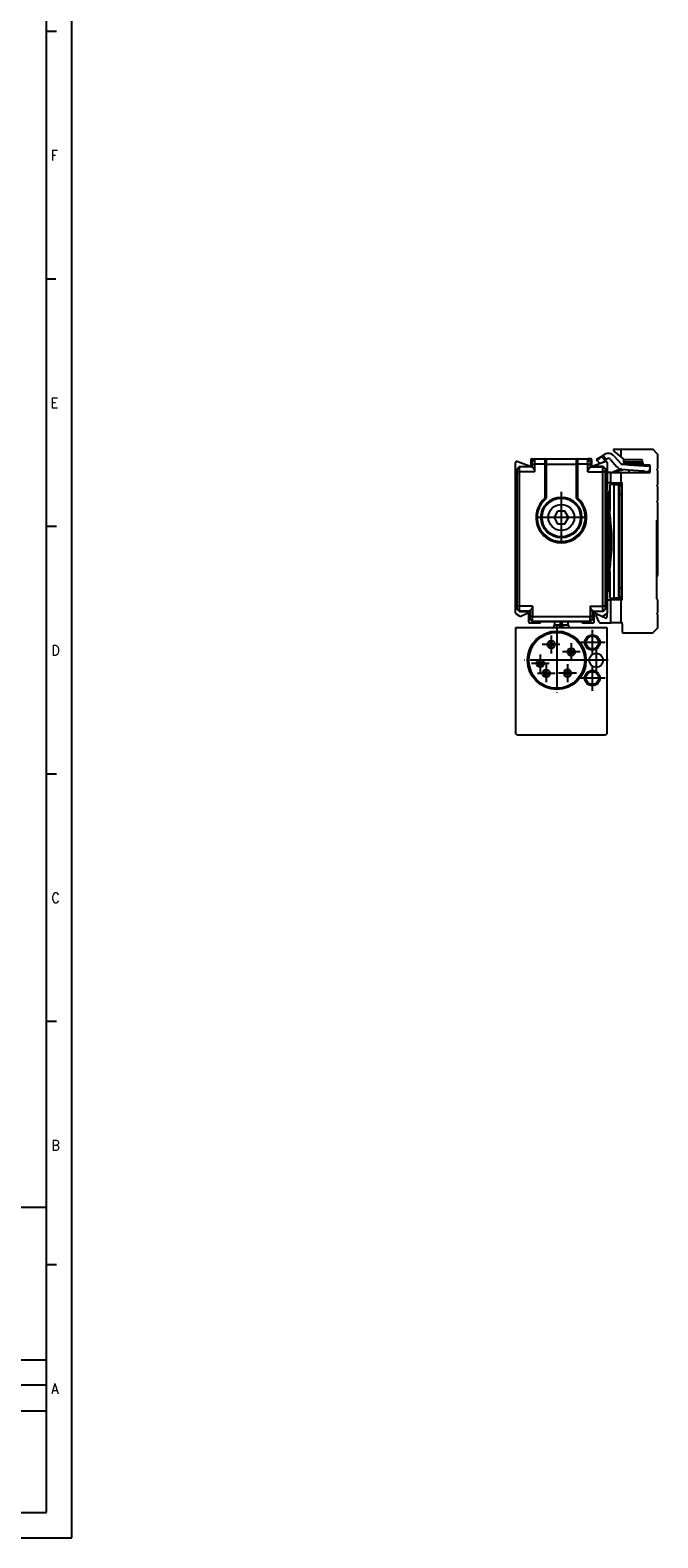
# Model space of a CAD drawing. Header units: millimetres. Extents: x -746 to 1306, y -530 to 1000.
# Tile 17 of 50: x 86 to 210, y -92 to 204. Entities that reach past the tile are written whole.
import ezdxf

# ---------------------------------------------------------------- set-up
doc = ezdxf.new("R2010")
doc.units = ezdxf.units.MM
doc.linetypes.add('DOT_CENTER', pattern=[14, 12, -1, 0, -1])
doc.layers.add('1', color=7, linetype='Continuous')
doc.styles.add('CONVERTER_12', font='txt.shx', dxfattribs={"width": 0.9})

# ---------------------------------------------------------------- blocks, each defined once
blk = doc.blocks.new('REGLA_SV2-920-T__38', base_point=(181.75, 87.75))
at = {"color": 7, "linetype": 'Continuous'}
for p, q in [((181.75, 89.65), (181.75, 119.26)), ((184.48, 118.55), (182.02, 119.45)), ((184.75, 119.75), (184.75, 118.74)), ((184.95, 119.95), (185.5, 119.95)), ((185.5, 119.95), (185, 119.45)), ((185, 118.45), (185, 119.45)), ((185.5, 119.95), (187.57, 119.95)), ((187.57, 119.95), (193.93, 119.95)), ((187.75, 118.95), (187.75, 112.23)), ((193.75, 112.23), (193.75, 118.95)), ((193.93, 119.95), (196, 119.95)), ((196, 119.95), (196.5, 119.45)), ((196.55, 119.95), (196, 119.95)), ((196.5, 118.45), (196.5, 119.45)), ((196.75, 118.74), (196.75, 119.75)), ((199.48, 119.45), (197.02, 118.55)), ((199.75, 119.26), (199.75, 117.05)), ((182.5, 118.45), (182, 117.95)), ((182, 90.45), (182, 117.95)), ((182.5, 118.45), (185, 118.45)), ((185, 118.45), (185.04, 118.42)), ((196.5, 118.45), (196.46, 118.42)), ((199, 118.45), (196.5, 118.45)), ((199.5, 117.95), (199, 118.45)), ((199.5, 90.45), (199.5, 117.95)), ((199.75, 117.05), (199.75, 115.45)), ((199.75, 115.45), (199.75, 113.75)), ((199.75, 113.35), (199.75, 92.05)), ((190.03, 109.7), (189.31, 108.45)), ((191.47, 109.7), (190.03, 109.7)), ((192.19, 108.45), (191.47, 109.7)), ((189.31, 108.45), (190.03, 107.2)), ((190.03, 107.2), (191.47, 107.2)), ((191.47, 107.2), (192.19, 108.45)), ((199.75, 92.05), (199.75, 89.65)), ((181.85, 89.48), (182.57, 89.06)), ((182, 90.45), (182.5, 89.95)), ((182.5, 89.95), (184.55, 89.95)), ((182.75, 89.05), (184.01, 89.64)), ((184.29, 89.46), (184.29, 87.95)), ((184.55, 89.95), (184.59, 89.99)), ((184.55, 88.45), (184.55, 89.95)), ((196.95, 89.95), (196.91, 89.99)), ((199, 89.95), (196.95, 89.95)), ((196.95, 88.45), (196.95, 89.95)), ((197.21, 87.95), (197.21, 89.46)), ((197.49, 89.64), (197.9, 89.44)), ((197.9, 89.44), (198.75, 89.05)), ((198.93, 89.06), (199.65, 89.48)), ((199, 89.95), (199.5, 90.45)), ((184.49, 87.75), (186.52, 87.75)), ((184.55, 88.45), (185.05, 87.95)), ((186.72, 87.95), (185.05, 87.95)), ((194.78, 87.95), (186.72, 87.95)), ((196.45, 87.95), (194.78, 87.95)), ((194.98, 87.75), (197.01, 87.75)), ((196.95, 88.45), (196.45, 87.95))]:
    blk.add_line(p, q, dxfattribs=at)
at = {"color": 3, "linetype": 'Continuous'}
for p, q in [((185.54, 119.92), (185.04, 119.42)), ((185.04, 118.92), (185.55, 118.92)), ((187.54, 119.92), (185.54, 119.92)), ((187.53, 118.92), (185.55, 118.92)), ((187.53, 118.92), (187.53, 112.24)), ((187.54, 119.92), (187.57, 119.95)), ((187.73, 118.92), (187.73, 112.24)), ((187.74, 119.72), (187.76, 119.73)), ((187.75, 118.95), (193.75, 118.95)), ((193.74, 119.73), (193.76, 119.72)), ((193.77, 112.24), (193.77, 118.92)), ((193.93, 119.95), (193.96, 119.92)), ((195.96, 119.92), (193.96, 119.92)), ((193.97, 112.24), (193.97, 118.92)), ((195.95, 118.92), (193.97, 118.92)), ((195.95, 118.92), (196.46, 118.92)), ((196.46, 119.42), (195.96, 119.92)), ((182.54, 118.42), (182.04, 117.92)), ((182.55, 117.42), (182.04, 117.42)), ((185.04, 118.42), (182.54, 118.42)), ((185.55, 117.42), (182.55, 117.42)), ((195.95, 117.42), (198.95, 117.42)), ((196.46, 118.42), (198.96, 118.42)), ((199.46, 117.42), (198.95, 117.42)), ((199.46, 117.92), (198.96, 118.42)), ((187.68, 112.17), (187.62, 112.13)), ((187.66, 112.09), (187.71, 112.16)), ((187.68, 112.17), (187.67, 112.24)), ((187.71, 112.16), (187.73, 112.24)), ((193.77, 112.24), (193.79, 112.16)), ((193.79, 112.16), (193.84, 112.09)), ((193.82, 112.17), (193.83, 112.24)), ((193.82, 112.17), (193.88, 112.13)), ((182.55, 90.99), (182.04, 90.99)), ((182.54, 89.99), (182.04, 90.49)), ((184.59, 89.99), (182.54, 89.99)), ((185.1, 90.99), (182.55, 90.99)), ((185.1, 88.99), (184.59, 88.99)), ((185.1, 88.99), (196.4, 88.99)), ((196.4, 90.99), (198.95, 90.99)), ((196.91, 88.99), (196.4, 88.99)), ((196.91, 89.99), (198.96, 89.99)), ((199.46, 90.99), (198.95, 90.99)), ((198.96, 89.99), (199.46, 90.49)), ((184.59, 88.49), (185.09, 87.99)), ((185.09, 87.99), (196.41, 87.99)), ((196.41, 87.99), (196.91, 88.49))]:
    blk.add_line(p, q, dxfattribs=at)
at = {"color": 7, "linetype": 'Continuous'}
for radius in [4, 3.8, 2.55]:
    blk.add_circle((190.75, 108.45), radius, dxfattribs=at)
for centre, radius, start, end in [((181.95, 119.26), 0.2, 70, 180), ((184.55, 118.74), 0.2, 250, 0), ((184.95, 119.75), 0.2, 90, 180), ((187.55, 119.74), 0.202, 357.5161, 86.5244), ((193.95, 119.74), 0.202, 93.4756, 182.4839), ((196.55, 119.75), 0.2, 360, 90), ((196.95, 118.74), 0.2, 180, 290), ((199.55, 119.26), 0.2, 0, 110), ((184.55, 117.41), 0.998, 0.2188, 60.6459), ((196.95, 117.41), 0.998, 119.3541, 179.7812), ((199.75, 113.55), 0.2, 90, 270), ((190.75, 108.45), 4.77, 130.3777, 49.5869), ((190.75, 108.45), 4.75, 130.2754, 49.7246), ((187.55, 112.23), 0.2, 310.3092, 359.9662), ((193.95, 112.23), 0.203, 180.429, 229.2956), ((181.95, 89.65), 0.2, 180, 240), ((182.67, 89.24), 0.2, 240, 295), ((184.09, 89.46), 0.2, 360, 115), ((184.1, 90.99), 0.998, 299.3541, 359.7812), ((197.4, 90.99), 0.998, 180.2188, 240.6459), ((197.41, 89.46), 0.2, 65, 180), ((198.83, 89.24), 0.2, 245, 300), ((199.55, 89.65), 0.2, 300, 360), ((184.49, 87.95), 0.2, 180, 270), ((186.52, 87.95), 0.2, 270, 360), ((194.98, 87.95), 0.2, 180, 270), ((197.01, 87.95), 0.2, 270, 360)]:
    blk.add_arc(centre, radius, start, end, dxfattribs=at)
at = {"color": 3, "linetype": 'Continuous'}
for centre, radius, start, end in [((187.54, 119.72), 0.2, 0.0175, 89.9825), ((193.96, 119.72), 0.2, 90.0175, 179.9825), ((190.75, 108.45), 4.97, 130.4063, 49.5937)]:
    blk.add_arc(centre, radius, start, end, dxfattribs=at)
at = {"color": 7, "linetype": 'Continuous'}
for points, knots in [([(185, 119.45), (185, 119.45), (185.01, 119.44), (185.02, 119.43), (185.03, 119.43), (185.03, 119.42), (185.04, 119.42)], [0, 0, 0, 0, 0.00925697, 0.02468526, 0.04034847, 0.04973271, 0.04973271, 0.04973271, 0.04973271]), ([(185.04, 118.92), (185.04, 118.98), (185.04, 119.1), (185.04, 119.24), (185.04, 119.34), (185.04, 119.4), (185.04, 119.42)], [0, 0, 0, 0, 0.1875059, 0.3486005, 0.4340972, 0.4999579, 0.4999579, 0.4999579, 0.4999579]), ([(185.04, 118.42), (185.04, 118.5), (185.04, 118.67), (185.04, 118.83), (185.04, 118.92)], [0, 0, 0, 0, 0.2501851, 0.5002643, 0.5002643, 0.5002643, 0.5002643]), ([(185.5, 119.95), (185.5, 119.95), (185.51, 119.94), (185.52, 119.93), (185.53, 119.92), (185.53, 119.92), (185.54, 119.92)], [0, 0, 0, 0, 0.00925697, 0.02468526, 0.04148451, 0.05200478, 0.05200478, 0.05200478, 0.05200478]), ([(185.55, 118.92), (185.55, 118.96), (185.55, 119.06), (185.55, 119.23), (185.55, 119.41), (185.55, 119.59), (185.55, 119.72), (185.54, 119.81), (185.54, 119.87), (185.54, 119.9), (185.54, 119.91), (185.54, 119.92)], [0, 0, 0, 0, 0.1401138, 0.2779513, 0.5075168, 0.7052841, 0.8132446, 0.8983475, 0.9588548, 0.9884057, 0.9985498, 0.9985498, 0.9985498, 0.9985498]), ([(187.76, 119.73), (187.75, 119.62), (187.75, 119.36), (187.75, 119.09), (187.75, 118.95)], [0, 0, 0, 0, 0.3500706, 0.7895078, 0.7895078, 0.7895078, 0.7895078]), ([(193.75, 118.95), (193.75, 119.09), (193.75, 119.36), (193.75, 119.62), (193.74, 119.73)], [0, 0, 0, 0, 0.4394373, 0.7895078, 0.7895078, 0.7895078, 0.7895078]), ([(195.95, 118.92), (195.95, 118.96), (195.95, 119.06), (195.95, 119.23), (195.95, 119.41), (195.95, 119.59), (195.95, 119.72), (195.96, 119.81), (195.96, 119.87), (195.96, 119.9), (195.96, 119.91), (195.96, 119.92)], [0, 0, 0, 0, 0.1401138, 0.2779513, 0.5075168, 0.7052841, 0.8132446, 0.8983475, 0.9588548, 0.9884057, 0.9985498, 0.9985498, 0.9985498, 0.9985498]), ([(196, 119.95), (196, 119.95), (195.99, 119.94), (195.98, 119.93), (195.97, 119.92), (195.97, 119.92), (195.96, 119.92)], [0, 0, 0, 0, 0.00925697, 0.02468526, 0.04148451, 0.05200478, 0.05200478, 0.05200478, 0.05200478]), ([(196.5, 119.45), (196.5, 119.45), (196.49, 119.44), (196.48, 119.43), (196.47, 119.43), (196.47, 119.42), (196.46, 119.42)], [0, 0, 0, 0, 0.00925697, 0.02468526, 0.04034847, 0.04973271, 0.04973271, 0.04973271, 0.04973271]), ([(196.46, 118.92), (196.46, 118.98), (196.46, 119.1), (196.46, 119.24), (196.46, 119.34), (196.46, 119.4), (196.46, 119.42)], [0, 0, 0, 0, 0.1875059, 0.3486005, 0.4340972, 0.4999579, 0.4999579, 0.4999579, 0.4999579]), ([(196.46, 118.42), (196.46, 118.5), (196.46, 118.67), (196.46, 118.83), (196.46, 118.92)], [0, 0, 0, 0, 0.2501851, 0.5002643, 0.5002643, 0.5002643, 0.5002643]), ([(182, 117.95), (182, 117.95), (182.01, 117.94), (182.02, 117.93), (182.03, 117.93), (182.03, 117.92), (182.04, 117.92)], [0, 0, 0, 0, 0.00925697, 0.02468526, 0.04034847, 0.04973271, 0.04973271, 0.04973271, 0.04973271]), ([(182.04, 117.42), (182.04, 117.48), (182.04, 117.6), (182.04, 117.74), (182.04, 117.84), (182.04, 117.9), (182.04, 117.92)], [0, 0, 0, 0, 0.1875292, 0.3485991, 0.4340958, 0.4999565, 0.4999565, 0.4999565, 0.4999565]), ([(182.04, 90.99), (182.04, 93.19), (182.04, 97.6), (182.04, 104.2), (182.04, 110.81), (182.04, 115.21), (182.04, 117.42)], [0, 0, 0, 0, 6.607471, 13.21494, 19.822409, 26.42988, 26.42988, 26.42988, 26.42988]), ([(182.5, 118.45), (182.5, 118.45), (182.51, 118.44), (182.52, 118.43), (182.53, 118.43), (182.53, 118.42), (182.54, 118.42)], [0, 0, 0, 0, 0.00925697, 0.02468526, 0.04037778, 0.04979131, 0.04979131, 0.04979131, 0.04979131]), ([(182.55, 117.42), (182.55, 117.46), (182.55, 117.56), (182.55, 117.73), (182.55, 117.91), (182.55, 118.11), (182.54, 118.26), (182.54, 118.35), (182.54, 118.4), (182.54, 118.41), (182.54, 118.42)], [0, 0, 0, 0, 0.140114, 0.277951, 0.507517, 0.705284, 0.858762, 0.958853, 0.989249, 1.000271, 1.000271, 1.000271, 1.000271]), ([(185.04, 118.28), (185.04, 118.31), (185.04, 118.35), (185.04, 118.4), (185.04, 118.42)], [0, 0, 0, 0, 0.0759611, 0.1341602, 0.1341602, 0.1341602, 0.1341602]), ([(196.46, 118.28), (196.46, 118.31), (196.46, 118.35), (196.46, 118.4), (196.46, 118.42)], [0, 0, 0, 0, 0.0669414, 0.1342792, 0.1342792, 0.1342792, 0.1342792]), ([(198.95, 117.42), (198.95, 117.46), (198.95, 117.56), (198.95, 117.73), (198.95, 117.91), (198.95, 118.11), (198.96, 118.26), (198.96, 118.35), (198.96, 118.4), (198.96, 118.41), (198.96, 118.42)], [0, 0, 0, 0, 0.140114, 0.277951, 0.507517, 0.705284, 0.858762, 0.958853, 0.989249, 1.000271, 1.000271, 1.000271, 1.000271]), ([(198.96, 118.42), (198.97, 118.42), (198.97, 118.43), (198.98, 118.43), (198.99, 118.44), (199, 118.45), (199, 118.45)], [0, 0, 0, 0, 0.00941354, 0.02510606, 0.04053434, 0.04979131, 0.04979131, 0.04979131, 0.04979131]), ([(199.46, 117.92), (199.47, 117.92), (199.47, 117.93), (199.48, 117.93), (199.49, 117.94), (199.5, 117.95), (199.5, 117.95)], [0, 0, 0, 0, 0.00938424, 0.02504745, 0.04047574, 0.04973271, 0.04973271, 0.04973271, 0.04973271]), ([(199.46, 117.42), (199.46, 117.48), (199.46, 117.6), (199.46, 117.74), (199.46, 117.84), (199.46, 117.9), (199.46, 117.92)], [0, 0, 0, 0, 0.1875292, 0.3485991, 0.4340958, 0.4999565, 0.4999565, 0.4999565, 0.4999565]), ([(199.46, 90.99), (199.46, 93.19), (199.46, 97.6), (199.46, 104.2), (199.46, 110.81), (199.46, 115.21), (199.46, 117.42)], [0, 0, 0, 0, 6.607471, 13.21494, 19.822409, 26.42988, 26.42988, 26.42988, 26.42988]), ([(182, 90.45), (182, 90.45), (182.01, 90.46), (182.02, 90.47), (182.03, 90.48), (182.03, 90.49), (182.04, 90.49)], [0, 0, 0, 0, 0.00925697, 0.02468526, 0.04034847, 0.0497327, 0.0497327, 0.0497327, 0.0497327]), ([(182.04, 90.49), (182.04, 90.51), (182.04, 90.56), (182.04, 90.66), (182.04, 90.81), (182.04, 90.93), (182.04, 90.99)], [0, 0, 0, 0, 0.0658608, 0.1513568, 0.3124262, 0.4999565, 0.4999565, 0.4999565, 0.4999565]), ([(182.5, 89.95), (182.5, 89.95), (182.51, 89.96), (182.52, 89.97), (182.53, 89.98), (182.53, 89.99), (182.54, 89.99)], [0, 0, 0, 0, 0.00925697, 0.02468526, 0.04037778, 0.04979131, 0.04979131, 0.04979131, 0.04979131]), ([(182.54, 89.99), (182.54, 89.99), (182.54, 90), (182.54, 90.05), (182.54, 90.15), (182.55, 90.3), (182.55, 90.49), (182.55, 90.68), (182.55, 90.85), (182.55, 90.94), (182.55, 90.99)], [0, 0, 0, 0, 0.011021, 0.041418, 0.141509, 0.294986, 0.492754, 0.722319, 0.860157, 1.000271, 1.000271, 1.000271, 1.000271]), ([(184.59, 89.99), (184.59, 90.01), (184.59, 90.05), (184.59, 90.1), (184.59, 90.12)], [0, 0, 0, 0, 0.058199, 0.1341602, 0.1341602, 0.1341602, 0.1341602]), ([(184.59, 89.99), (184.59, 89.82), (184.59, 89.49), (184.59, 89.15), (184.59, 88.99)], [0, 0, 0, 0, 0.500188, 1.000209, 1.000209, 1.000209, 1.000209]), ([(184.59, 88.49), (184.59, 88.51), (184.59, 88.56), (184.59, 88.66), (184.59, 88.81), (184.59, 88.93), (184.59, 88.99)], [0, 0, 0, 0, 0.0658582, 0.1513568, 0.312444, 0.4999575, 0.4999575, 0.4999575, 0.4999575]), ([(185.09, 87.99), (185.09, 87.99), (185.09, 88), (185.09, 88.05), (185.09, 88.15), (185.1, 88.3), (185.1, 88.49), (185.1, 88.68), (185.1, 88.85), (185.1, 88.94), (185.1, 88.99)], [0, 0, 0, 0, 0.011021, 0.041418, 0.141509, 0.294986, 0.492754, 0.722319, 0.860157, 1.000271, 1.000271, 1.000271, 1.000271]), ([(196.41, 87.99), (196.41, 87.99), (196.41, 88), (196.41, 88.05), (196.41, 88.15), (196.4, 88.3), (196.4, 88.49), (196.4, 88.68), (196.4, 88.85), (196.4, 88.94), (196.4, 88.99)], [0, 0, 0, 0, 0.011021, 0.041418, 0.141509, 0.294986, 0.492754, 0.722319, 0.860157, 1.000271, 1.000271, 1.000271, 1.000271]), ([(196.91, 89.99), (196.91, 89.99), (196.91, 90), (196.91, 90.03), (196.91, 90.07), (196.91, 90.1), (196.91, 90.12)], [0, 0, 0, 0, 0.0116247, 0.0364995, 0.0780001, 0.134224, 0.134224, 0.134224, 0.134224]), ([(196.91, 89.99), (196.91, 89.82), (196.91, 89.49), (196.91, 89.15), (196.91, 88.99)], [0, 0, 0, 0, 0.500188, 1.000209, 1.000209, 1.000209, 1.000209]), ([(196.91, 88.49), (196.91, 88.51), (196.91, 88.56), (196.91, 88.66), (196.91, 88.81), (196.91, 88.93), (196.91, 88.99)], [0, 0, 0, 0, 0.0658582, 0.1513568, 0.3124441, 0.4999575, 0.4999575, 0.4999575, 0.4999575]), ([(198.96, 89.99), (198.96, 89.99), (198.96, 90), (198.96, 90.05), (198.96, 90.15), (198.95, 90.3), (198.95, 90.49), (198.95, 90.68), (198.95, 90.85), (198.95, 90.94), (198.95, 90.99)], [0, 0, 0, 0, 0.011021, 0.041418, 0.141509, 0.294986, 0.492754, 0.722319, 0.860157, 1.000271, 1.000271, 1.000271, 1.000271]), ([(198.96, 89.99), (198.97, 89.99), (198.97, 89.98), (198.98, 89.97), (198.99, 89.96), (199, 89.95), (199, 89.95)], [0, 0, 0, 0, 0.00941354, 0.02510606, 0.04053434, 0.04979131, 0.04979131, 0.04979131, 0.04979131]), ([(199.46, 90.49), (199.46, 90.51), (199.46, 90.56), (199.46, 90.66), (199.46, 90.81), (199.46, 90.93), (199.46, 90.99)], [0, 0, 0, 0, 0.0658608, 0.1513568, 0.3124262, 0.4999565, 0.4999565, 0.4999565, 0.4999565]), ([(199.46, 90.49), (199.47, 90.49), (199.47, 90.48), (199.48, 90.47), (199.49, 90.46), (199.5, 90.46), (199.5, 90.45)], [0, 0, 0, 0, 0.00938423, 0.02504745, 0.03430442, 0.0497327, 0.0497327, 0.0497327, 0.0497327]), ([(184.55, 88.45), (184.55, 88.45), (184.56, 88.46), (184.57, 88.47), (184.58, 88.48), (184.58, 88.49), (184.59, 88.49)], [0, 0, 0, 0, 0.00925697, 0.02468526, 0.04034851, 0.04973277, 0.04973277, 0.04973277, 0.04973277]), ([(185.05, 87.95), (185.05, 87.95), (185.06, 87.96), (185.07, 87.97), (185.08, 87.98), (185.08, 87.99), (185.09, 87.99)], [0, 0, 0, 0, 0.00925697, 0.02468526, 0.04037778, 0.04979131, 0.04979131, 0.04979131, 0.04979131]), ([(196.45, 87.95), (196.45, 87.95), (196.44, 87.96), (196.43, 87.97), (196.42, 87.98), (196.42, 87.99), (196.41, 87.99)], [0, 0, 0, 0, 0.00925697, 0.02468526, 0.04037778, 0.04979131, 0.04979131, 0.04979131, 0.04979131]), ([(196.95, 88.45), (196.95, 88.45), (196.94, 88.46), (196.93, 88.47), (196.92, 88.48), (196.92, 88.49), (196.91, 88.49)], [0, 0, 0, 0, 0.00925697, 0.02468526, 0.04034851, 0.04973277, 0.04973277, 0.04973277, 0.04973277])]:
    blk.add_open_spline(points, degree=3, knots=knots, dxfattribs=at)
for points in [[(185.55, 117.42), (185.55, 117.54), (185.55, 117.79), (185.55, 118.17), (185.55, 118.54), (185.55, 118.79), (185.55, 118.92)], [(195.95, 117.42), (195.95, 117.54), (195.95, 117.79), (195.95, 118.17), (195.95, 118.54), (195.95, 118.79), (195.95, 118.92)], [(182.55, 90.99), (182.55, 93.19), (182.55, 97.6), (182.55, 104.2), (182.55, 110.81), (182.55, 115.21), (182.55, 117.42)], [(198.95, 90.99), (198.95, 93.19), (198.95, 97.6), (198.95, 104.2), (198.95, 110.81), (198.95, 115.21), (198.95, 117.42)], [(185.1, 90.99), (185.1, 90.82), (185.1, 90.49), (185.1, 89.99), (185.1, 89.49), (185.1, 89.15), (185.1, 88.99)], [(196.4, 90.99), (196.4, 90.82), (196.4, 90.49), (196.4, 89.99), (196.4, 89.49), (196.4, 89.15), (196.4, 88.99)]]:
    blk.add_open_spline(points, degree=3, dxfattribs=at)
at = {"color": 3, "linetype": 'Continuous'}
for points, knots in [([(187.54, 119.92), (187.54, 119.91), (187.54, 119.88), (187.53, 119.81), (187.53, 119.73), (187.53, 119.6), (187.53, 119.46), (187.53, 119.29), (187.53, 119.11), (187.53, 118.98), (187.53, 118.92)], [0, 0, 0, 0, 0.035414, 0.081239, 0.193534, 0.298888, 0.449999, 0.62194, 0.807398, 1.000099, 1.000099, 1.000099, 1.000099]), ([(187.53, 118.92), (187.54, 118.92), (187.56, 118.92), (187.6, 118.92), (187.63, 118.92), (187.66, 118.92), (187.69, 118.92), (187.71, 118.92), (187.72, 118.92), (187.72, 118.92), (187.73, 118.92)], [0, 0, 0, 0, 0.0360536, 0.0729059, 0.1084002, 0.1401819, 0.1661518, 0.1849376, 0.1981172, 0.2, 0.2, 0.2, 0.2]), ([(187.74, 119.72), (187.74, 119.66), (187.73, 119.58), (187.73, 119.46), (187.73, 119.34), (187.73, 119.22), (187.73, 119.08), (187.73, 118.98), (187.73, 118.92)], [0, 0, 0, 0, 0.1588236, 0.2391213, 0.3827885, 0.4975698, 0.6191082, 0.8000976, 0.8000976, 0.8000976, 0.8000976]), ([(193.77, 118.92), (193.77, 118.98), (193.77, 119.08), (193.77, 119.22), (193.77, 119.34), (193.77, 119.48), (193.77, 119.6), (193.76, 119.68), (193.76, 119.72)], [0, 0, 0, 0, 0.1809895, 0.3025279, 0.4173092, 0.5609764, 0.6950777, 0.8001213, 0.8001213, 0.8001213, 0.8001213]), ([(193.97, 118.92), (193.96, 118.92), (193.94, 118.92), (193.9, 118.92), (193.87, 118.92), (193.84, 118.92), (193.81, 118.92), (193.79, 118.92), (193.78, 118.92), (193.78, 118.92), (193.77, 118.92)], [0, 0, 0, 0, 0.0360536, 0.0729059, 0.1084002, 0.1401819, 0.1661518, 0.1849376, 0.1980905, 0.1999695, 0.1999695, 0.1999695, 0.1999695]), ([(193.97, 118.92), (193.97, 118.98), (193.97, 119.11), (193.97, 119.28), (193.97, 119.45), (193.97, 119.59), (193.97, 119.73), (193.97, 119.81), (193.96, 119.88), (193.96, 119.91), (193.96, 119.92)], [0, 0, 0, 0, 0.192702, 0.378159, 0.521631, 0.701212, 0.806565, 0.91886, 0.964686, 1.000099, 1.000099, 1.000099, 1.000099]), ([(187.67, 112.24), (187.66, 112.24), (187.63, 112.24), (187.6, 112.24), (187.56, 112.24), (187.54, 112.24), (187.53, 112.24)], [0, 0, 0, 0, 0.0303343, 0.0644522, 0.1015322, 0.1401818, 0.1401818, 0.1401818, 0.1401818]), ([(187.53, 112.24), (187.54, 112.23), (187.56, 112.22), (187.57, 112.18), (187.6, 112.16), (187.61, 112.14), (187.62, 112.13)], [0, 0, 0, 0, 0.0382192, 0.0761932, 0.1103527, 0.1406454, 0.1406454, 0.1406454, 0.1406454]), ([(187.62, 112.13), (187.62, 112.13), (187.63, 112.12), (187.64, 112.1), (187.65, 112.1), (187.65, 112.09), (187.66, 112.09)], [0, 0, 0, 0, 0.02357181, 0.03329788, 0.05650312, 0.05981815, 0.05981815, 0.05981815, 0.05981815]), ([(187.66, 112.09), (187.66, 112.09), (187.66, 112.09), (187.67, 112.08), (187.67, 112.08), (187.68, 112.08), (187.68, 112.08)], [0, 0, 0, 0, 0.00556961, 0.01113922, 0.018958, 0.02677679, 0.02677679, 0.02677679, 0.02677679]), ([(187.73, 112.24), (187.72, 112.24), (187.72, 112.24), (187.71, 112.24), (187.69, 112.24), (187.67, 112.24), (187.67, 112.24)], [0, 0, 0, 0, 0.00203021, 0.01624166, 0.03503369, 0.05981815, 0.05981815, 0.05981815, 0.05981815]), ([(187.68, 112.17), (187.68, 112.17), (187.69, 112.16), (187.7, 112.16), (187.71, 112.16)], [0, 0, 0, 0, 0.01017344, 0.03230279, 0.03230279, 0.03230279, 0.03230279]), ([(187.73, 112.24), (187.73, 112.24), (187.73, 112.24), (187.74, 112.24), (187.74, 112.23), (187.75, 112.23), (187.75, 112.23)], [0, 0, 0, 0, 0.00560888, 0.01121776, 0.01909168, 0.0269656, 0.0269656, 0.0269656, 0.0269656]), ([(193.75, 112.23), (193.75, 112.23), (193.76, 112.23), (193.76, 112.23), (193.77, 112.24), (193.77, 112.24), (193.77, 112.24)], [0, 0, 0, 0, 0.00562448, 0.01124896, 0.01910728, 0.0269656, 0.0269656, 0.0269656, 0.0269656]), ([(193.83, 112.24), (193.83, 112.24), (193.81, 112.24), (193.79, 112.24), (193.78, 112.24), (193.78, 112.24), (193.77, 112.24)], [0, 0, 0, 0, 0.0247308, 0.04357649, 0.05778794, 0.05981815, 0.05981815, 0.05981815, 0.05981815]), ([(193.82, 112.17), (193.82, 112.17), (193.81, 112.16), (193.8, 112.16), (193.79, 112.16)], [0, 0, 0, 0, 0.01017344, 0.03230279, 0.03230279, 0.03230279, 0.03230279]), ([(193.82, 112.08), (193.82, 112.08), (193.83, 112.08), (193.83, 112.08), (193.84, 112.08), (193.84, 112.09), (193.84, 112.09)], [0, 0, 0, 0, 0.00558507, 0.01117013, 0.0209421, 0.02233809, 0.02233809, 0.02233809, 0.02233809]), ([(193.97, 112.24), (193.96, 112.24), (193.94, 112.24), (193.9, 112.24), (193.87, 112.24), (193.84, 112.24), (193.83, 112.24)], [0, 0, 0, 0, 0.0386864, 0.0757296, 0.1098892, 0.1401818, 0.1401818, 0.1401818, 0.1401818]), ([(193.84, 112.09), (193.84, 112.09), (193.85, 112.09), (193.86, 112.1), (193.87, 112.12), (193.88, 112.13), (193.88, 112.13)], [0, 0, 0, 0, 0.00254688, 0.02037504, 0.03526371, 0.06395152, 0.06395152, 0.06395152, 0.06395152]), ([(193.88, 112.13), (193.89, 112.14), (193.9, 112.16), (193.93, 112.18), (193.95, 112.21), (193.97, 112.23), (193.97, 112.24)], [0, 0, 0, 0, 0.0302743, 0.0644522, 0.1015365, 0.1401818, 0.1401818, 0.1401818, 0.1401818])]:
    blk.add_open_spline(points, degree=3, knots=knots, dxfattribs=at)
at = {"layer": '1', "color": 2, "linetype": 'DOT_CENTER'}
for p, q in [((190.75, 113.45), (190.75, 103.45)), ((195.75, 108.45), (185.75, 108.45))]:
    blk.add_line(p, q, dxfattribs=at)
blk = doc.blocks.new('SOPORTE_SV2-T__39', base_point=(197.61, 85.75))
at = {"color": 7, "linetype": 'Continuous'}
for p, q in [((201.2, 121.85), (202.5, 121.85)), ((202.5, 121.85), (208.67, 121.85)), ((202.5, 120.3), (202.5, 121.85)), ((209.69, 120.91), (208.81, 121.79)), ((197.69, 119.81), (197.76, 119.9)), ((197.69, 119.81), (197.82, 119.63)), ((197.76, 119.9), (198.97, 120.63)), ((197.82, 119.63), (198.71, 120.42)), ((197.82, 119.63), (198.33, 119.07)), ((198.14, 119.28), (198.28, 119.04)), ((198.28, 119.04), (198.33, 119.07)), ((198.33, 119.07), (198.35, 119.04)), ((198.71, 120.42), (199.1, 119.99)), ((198.82, 119.21), (199.37, 119.69)), ((198.97, 120.63), (199.26, 120.8)), ((198.97, 120.63), (199.28, 120.12)), ((199.1, 119.99), (199.37, 119.69)), ((199.28, 120.12), (199.49, 119.78)), ((199.37, 119.69), (199.49, 119.78)), ((199.49, 119.78), (199.78, 119.95)), ((200.41, 119.85), (201.67, 118.41)), ((201.07, 121.49), (202.5, 120.3)), ((201.16, 120.51), (202.43, 119.07)), ((202.5, 120.3), (203, 119.88)), ((202.77, 118.9), (204.02, 118.81)), ((203, 119.88), (203.1, 119.79)), ((203, 119.88), (203, 119.3)), ((203.87, 119.3), (203, 119.3)), ((203, 119.15), (203, 118.95)), ((203, 119.15), (204.02, 119.15)), ((203, 118.95), (204.02, 118.95)), ((206.55, 119.75), (203.23, 119.75)), ((206.75, 119.3), (203.87, 119.3)), ((206.76, 119.15), (204.02, 119.15)), ((206.85, 118.95), (204.02, 118.95)), ((204.02, 118.95), (204.02, 118.81)), ((204.02, 118.81), (207.97, 118.55)), ((206.75, 119.3), (206.75, 119.55)), ((206.75, 119.25), (206.75, 119.3)), ((207.97, 118.75), (207.25, 118.75)), ((207.97, 118.75), (207.97, 118.55)), ((208.05, 118.75), (207.97, 118.75)), ((209.75, 118.05), (209.75, 120.76)), ((199.75, 117.05), (199.75, 115.45)), ((200.5, 117.25), (199.95, 117.25)), ((200.5, 115.25), (200.5, 117.25)), ((200.5, 117.25), (200.76, 117.25)), ((201.4, 117.53), (200.75, 117.26)), ((200.75, 117.26), (200.76, 117.25)), ((200.76, 117.25), (201.24, 117.25)), ((201.24, 117.25), (201.48, 117.35)), ((201.24, 117.25), (202.5, 117.25)), ((201.4, 117.53), (201.45, 117.42)), ((201.68, 117.64), (201.75, 117.45)), ((202.5, 117.25), (208.05, 117.25)), ((202.5, 115.25), (202.5, 117.25)), ((203.3, 117.86), (204.02, 117.81)), ((204.02, 117.81), (206.84, 117.62)), ((204.02, 117.81), (204.02, 117.25)), ((206.95, 117.59), (207.97, 117.27)), ((207.7, 117.57), (207.73, 117.56)), ((207.73, 117.56), (207.97, 117.48)), ((207.73, 117.56), (207.97, 117.55)), ((207.97, 118.55), (208.25, 118.53)), ((207.97, 117.55), (208.18, 117.54)), ((207.97, 117.55), (207.97, 117.48)), ((207.97, 117.48), (208.11, 117.44)), ((207.97, 117.27), (208.05, 117.25)), ((207.97, 117.27), (207.97, 117.25)), ((208.11, 117.44), (208.05, 117.25)), ((208.18, 117.54), (208.25, 118.53)), ((208.25, 118.53), (208.25, 118.55)), ((208.25, 117.45), (208.25, 118.53)), ((209.55, 117.85), (209.75, 118.05)), ((209.75, 117.65), (209.55, 117.85)), ((209.75, 114.9), (209.75, 117.65)), ((200.5, 115.25), (199.95, 115.25)), ((200.05, 113.5), (200.28, 113.72)), ((200.05, 113.5), (200.05, 94)), ((200.28, 114.95), (200.28, 113.72)), ((201.12, 114.95), (200.28, 114.95)), ((200.28, 113.72), (200.28, 109.71)), ((200.5, 115.25), (202.5, 115.25)), ((201.12, 114.95), (201.79, 114.95)), ((201.79, 114.95), (202.39, 114.95)), ((202.28, 112.95), (202.28, 114.55)), ((202.28, 94.55), (202.28, 112.95)), ((202.47, 114.94), (202.39, 114.95)), ((202.61, 114.91), (202.47, 114.94)), ((202.55, 115.25), (202.5, 115.25)), ((202.75, 114.75), (202.75, 115.05)), ((202.75, 112.95), (202.75, 114.75)), ((202.75, 94.55), (202.75, 112.95)), ((209.55, 114.7), (209.75, 114.9)), ((209.75, 114.5), (209.55, 114.7)), ((209.75, 111.75), (209.75, 114.5)), ((200.3, 109.01), (200.28, 109.71)), ((209.55, 111.55), (209.75, 111.75)), ((209.75, 111.35), (209.55, 111.55)), ((209.75, 108.05), (209.75, 111.35)), ((200.3, 98.48), (200.3, 109.01)), ((209.55, 107.85), (209.75, 108.05)), ((209.55, 92.45), (209.55, 107.85)), ((209.75, 103.75), (209.75, 108.05)), ((209.75, 97.05), (209.75, 103.75)), ((200.28, 97.79), (200.3, 98.48)), ((200.28, 97.79), (200.28, 92.55)), ((199.75, 92.05), (199.75, 89.65)), ((199.95, 92.25), (200.5, 92.25)), ((200.05, 94), (200.28, 93.77)), ((200.28, 92.55), (201.12, 92.55)), ((202.5, 92.25), (200.5, 92.25)), ((200.5, 87.75), (200.5, 92.25)), ((201.79, 92.55), (201.12, 92.55)), ((202.39, 92.55), (201.79, 92.55)), ((202.28, 92.95), (202.28, 94.55)), ((202.47, 92.55), (202.39, 92.55)), ((202.61, 92.59), (202.47, 92.55)), ((202.5, 92.25), (202.55, 92.25)), ((202.5, 87.75), (202.5, 92.25)), ((202.75, 92.75), (202.75, 94.55)), ((202.75, 92.45), (202.75, 92.75)), ((209.75, 92.25), (209.55, 92.45)), ((209.75, 89.75), (209.75, 92.25)), ((198.21, 87.87), (197.63, 89.18)), ((197.9, 89.44), (199.46, 88.68)), ((199.75, 88.86), (199.75, 89.65)), ((209.55, 89.55), (209.75, 89.75)), ((209.75, 89.35), (209.55, 89.55)), ((209.75, 86.83), (209.75, 89.35)), ((198.4, 87.75), (200.5, 87.75)), ((202.5, 87.75), (200.5, 87.75)), ((202.5, 87.75), (202.55, 87.75)), ((202.75, 87.55), (202.75, 85.95)), ((208.81, 85.81), (209.69, 86.69)), ((202.95, 85.75), (208.67, 85.75))]:
    blk.add_line(p, q, dxfattribs=at)
at = {"color": 3, "linetype": 'Continuous'}
for p, q in [((198.71, 120.42), (197.69, 119.81)), ((201.45, 117.42), (201.48, 117.35)), ((201.12, 95.89), (201.12, 114.95)), ((202.05, 92.59), (202.05, 114.91)), ((202.75, 112.95), (202.28, 112.95)), ((201.12, 92.55), (201.12, 95.89)), ((202.75, 94.55), (202.28, 94.55))]:
    blk.add_line(p, q, dxfattribs=at)
at = {"color": 7, "linetype": 'Continuous'}
for centre, radius, start, end in [((201.2, 121.65), 0.2, 90, 230), ((208.67, 121.65), 0.2, 45, 90), ((199.68, 119.46), 1.37, 121.239, 135.2585), ((200.04, 119.52), 1.5, 41.2, 121.2), ((200.04, 119.52), 0.5, 41.2, 121.2), ((202.8, 119.4), 0.5, 221.2, 266.2), ((203.23, 119.95), 0.2, 230, 270), ((203.87, 119.15), 0.15, 0, 90), ((206.55, 119.55), 0.2, 0, 90), ((207.25, 119.25), 0.5, 180, 270), ((208.05, 118.55), 0.2, 0, 90), ((209.55, 120.76), 0.2, 0, 45), ((199.95, 117.05), 0.2, 90, 180), ((204.55, 109.96), 8.2, 110.4858, 112.6), ((204.55, 109.96), 8, 110.4858, 112.6), ((202.8, 119.4), 1.5, 221.2, 260.9046), ((204.55, 109.96), 8.2, 104.023, 110.4858), ((204.55, 109.96), 8, 99.0368, 110.4858), ((204.55, 109.96), 8, 72.6, 73.3632), ((208.05, 117.45), 0.2, 270, 0), ((199.95, 115.45), 0.2, 180, 270), ((201.79, 114.13), 0.814, 71.7702, 89.8629), ((202.55, 115.05), 0.2, 0, 90), ((202.49, 114.66), 0.272, 18.1675, 64.0105), ((209.26, 97.41), 0.613, 298.6588, 323.6818), ((199.95, 92.05), 0.2, 90, 180), ((201.79, 93.36), 0.814, 270.1371, 288.2298), ((202.55, 92.45), 0.2, 270, 0), ((202.49, 92.83), 0.272, 295.9895, 341.8325), ((197.81, 89.26), 0.2, 64, 204), ((198.4, 87.95), 0.2, 204, 270), ((199.55, 88.86), 0.2, 244, 0), ((202.55, 87.55), 0.2, 0, 90), ((209.55, 86.83), 0.2, 315, 360), ((202.95, 85.95), 0.2, 180, 270), ((208.67, 85.95), 0.2, 270, 315)]:
    blk.add_arc(centre, radius, start, end, dxfattribs=at)
for points, knots in [([(202.05, 114.91), (202.08, 114.89), (202.15, 114.86), (202.23, 114.78), (202.27, 114.67), (202.28, 114.59), (202.28, 114.55)], [0, 0, 0, 0, 0.1161331, 0.2225764, 0.3328381, 0.4612568, 0.4612568, 0.4612568, 0.4612568]), ([(200.3, 109.01), (200.33, 108.61), (200.39, 107.77), (200.53, 106.49), (200.63, 105.13), (200.67, 103.75), (200.63, 102.36), (200.53, 101.01), (200.39, 99.73), (200.33, 98.88), (200.3, 98.48)], [0, 0, 0, 0, 1.208211, 2.536279, 3.860959, 5.277763, 6.694567, 8.019247, 9.347315, 10.555519, 10.555519, 10.555519, 10.555519]), ([(202.28, 92.95), (202.28, 92.9), (202.27, 92.82), (202.23, 92.71), (202.15, 92.63), (202.08, 92.6), (202.05, 92.59)], [0, 0, 0, 0, 0.1284187, 0.2386804, 0.3451237, 0.4612568, 0.4612568, 0.4612568, 0.4612568])]:
    blk.add_open_spline(points, degree=3, knots=knots, dxfattribs=at)
blk = doc.blocks.new('CABEZA_ROSCADA_REGLA_SV2-T__40', base_point=(181.75, 65.65))
at = {"color": 7, "linetype": 'Continuous'}
for p, q in [((188.9, 86.75), (181.75, 86.75)), ((181.75, 86.75), (181.75, 65.95)), ((190.12, 86.75), (188.9, 86.75)), ((189.4, 87.95), (189.4, 87.34)), ((189.4, 87.25), (189.4, 87.34)), ((191.38, 86.75), (190.12, 86.75)), ((192.6, 86.75), (191.38, 86.75)), ((192.1, 87.34), (192.1, 87.95)), ((192.1, 87.34), (192.1, 87.25)), ((199.75, 86.75), (192.6, 86.75)), ((199.75, 65.95), (199.75, 86.75)), ((182.05, 65.65), (181.75, 65.95)), ((199.45, 65.65), (182.05, 65.65)), ((199.75, 65.95), (199.45, 65.65))]:
    blk.add_line(p, q, dxfattribs=at)
at = {"color": 3, "linetype": 'Continuous'}
for p, q in [((189.4, 87.34), (190.6, 87.34)), ((190.6, 87.34), (190.6, 87.95)), ((190.9, 87.34), (190.9, 87.95)), ((190.9, 87.34), (192.1, 87.34))]:
    blk.add_line(p, q, dxfattribs=at)
at = {"color": 7, "linetype": 'Continuous'}
for centre, radius in [((189.85, 80.35), 5.75), ((189.85, 80.35), 5.57), ((189.85, 80.35), 5.55), ((189.85, 80.35), 5.5), ((188.73, 83.46), 0.75), ((188.73, 83.46), 0.375), ((188.73, 83.46), 0.235), ((196.85, 83.85), 1.5), ((196.85, 83.85), 1.25), ((186.61, 79.75), 0.75), ((186.61, 79.75), 0.375), ((192.71, 82), 0.75), ((192.71, 82), 0.375), ((192.71, 82), 0.235), ((197.6, 80.35), 1.38), ((186.61, 79.75), 0.235), ((187.78, 77.78), 0.75), ((187.78, 77.78), 0.375), ((187.78, 77.78), 0.235), ((191.97, 77.82), 0.75), ((191.97, 77.82), 0.375), ((191.97, 77.82), 0.235), ((196.85, 76.85), 1.5), ((196.85, 76.85), 1.25)]:
    blk.add_circle(centre, radius, dxfattribs=at)
for centre, start, end in [((188.9, 87.25), 270, 0), ((192.6, 87.25), 180, 270)]:
    blk.add_arc(centre, 0.5, start, end, dxfattribs=at)
at = {"color": 3, "linetype": 'Continuous'}
for points, knots in [([(190.6, 87.34), (190.61, 87.27), (190.62, 87.12), (190.51, 86.92), (190.34, 86.78), (190.19, 86.76), (190.12, 86.75)], [0, 0, 0, 0, 0.2170791, 0.4334071, 0.6482291, 0.8618686, 0.8618686, 0.8618686, 0.8618686]), ([(190.9, 87.34), (190.88, 87.32), (190.84, 87.27), (190.75, 87.26), (190.66, 87.27), (190.62, 87.32), (190.6, 87.34)], [0, 0, 0, 0, 0.0783309, 0.1725323, 0.2667338, 0.3450647, 0.3450647, 0.3450647, 0.3450647]), ([(191.38, 86.75), (191.31, 86.76), (191.16, 86.78), (190.99, 86.92), (190.88, 87.12), (190.89, 87.27), (190.9, 87.34)], [0, 0, 0, 0, 0.2136395, 0.4284615, 0.6447895, 0.8618686, 0.8618686, 0.8618686, 0.8618686])]:
    blk.add_open_spline(points, degree=3, knots=knots, dxfattribs=at)
at = {"layer": '1', "color": 2, "linetype": 'DOT_CENTER'}
for p, q in [((189.85, 87.1), (189.85, 73.6)), ((196.85, 86.35), (196.85, 81.35)), ((190.48, 83.46), (186.98, 83.46)), ((188.73, 85.21), (188.73, 81.71)), ((192.71, 83.75), (192.71, 80.25)), ((199.35, 83.85), (194.35, 83.85)), ((196.6, 80.35), (183.1, 80.35)), ((186.61, 81.5), (186.61, 78)), ((194.46, 82), (190.96, 82)), ((199.97, 80.35), (195.22, 80.35)), ((197.6, 82.73), (197.6, 77.98)), ((188.36, 79.75), (184.86, 79.75)), ((189.53, 77.78), (186.03, 77.78)), ((187.78, 79.53), (187.78, 76.03)), ((193.72, 77.82), (190.22, 77.82)), ((191.97, 79.57), (191.97, 76.07)), ((196.85, 79.35), (196.85, 74.35)), ((199.35, 76.85), (194.35, 76.85))]:
    blk.add_line(p, q, dxfattribs=at)
blk = doc.blocks.new('REGLA_SV2-920-T__41', base_point=(181.75, 65.65))
for name, p in [('SOPORTE_SV2-T__39', (197.61, 85.75)), ('REGLA_SV2-920-T__38', (181.75, 87.75)), ('CABEZA_ROSCADA_REGLA_SV2-T__40', (181.75, 65.65))]:
    blk.add_blockref(name, p)
blk = doc.blocks.new('Right1', base_point=(195.75, 93.75))
blk.add_blockref('REGLA_SV2-920-T__41', (181.75, 65.65))
blk = doc.blocks.new('_A1', base_point=(89.41, -87.22))
at = {"layer": '1', "color": 2, "linetype": 'Continuous'}
for p, q in [((94.41, -92.22), (94.41, 501.78)), ((91.41, 203.98), (89.41, 203.98)), ((91.26, 155.32), (89.26, 155.32)), ((91.41, 106.65), (89.41, 106.65)), ((91.41, 57.98), (89.41, 57.98)), ((91.41, 9.32), (89.41, 9.32)), ((-95.59, -27.22), (89.41, -27.22)), ((91.41, -38.55), (89.41, -38.55)), ((89.41, -62.22), (-95.59, -62.22)), ((-745.59, -92.22), (94.41, -92.22))]:
    blk.add_line(p, q, dxfattribs=at)
at = {"layer": '1', "color": 7, "linetype": 'Continuous'}
for p, q in [((89.41, -87.22), (89.41, 496.78)), ((-95.59, -57.22), (89.41, -57.22)), ((-95.59, -67.22), (89.41, -67.22)), ((-725.59, -87.22), (89.41, -87.22))]:
    blk.add_line(p, q, dxfattribs=at)
at = {"layer": '1', "color": 2, "char_height": 2, "attachment_point": 4, "line_spacing_factor": 1.20048, "style": 'CONVERTER_12'}
for s, insert in [('F', (90.31, 179.65)), ('E', (90.26, 130.98)), ('D', (90.41, 82.32)), ('C', (90.41, 33.65)), ('B', (90.41, -15.02)), ('A', (90.41, -62.88))]:
    blk.add_mtext(s, dxfattribs=dict(at, insert=insert))

msp = doc.modelspace()

# ---------------------------------------------------------------- block references
for name, p in [('_A1', (89.41, -87.22)), ('Right1', (195.75, 93.75))]:
    msp.add_blockref(name, p)

doc.saveas('drawing.dxf')
